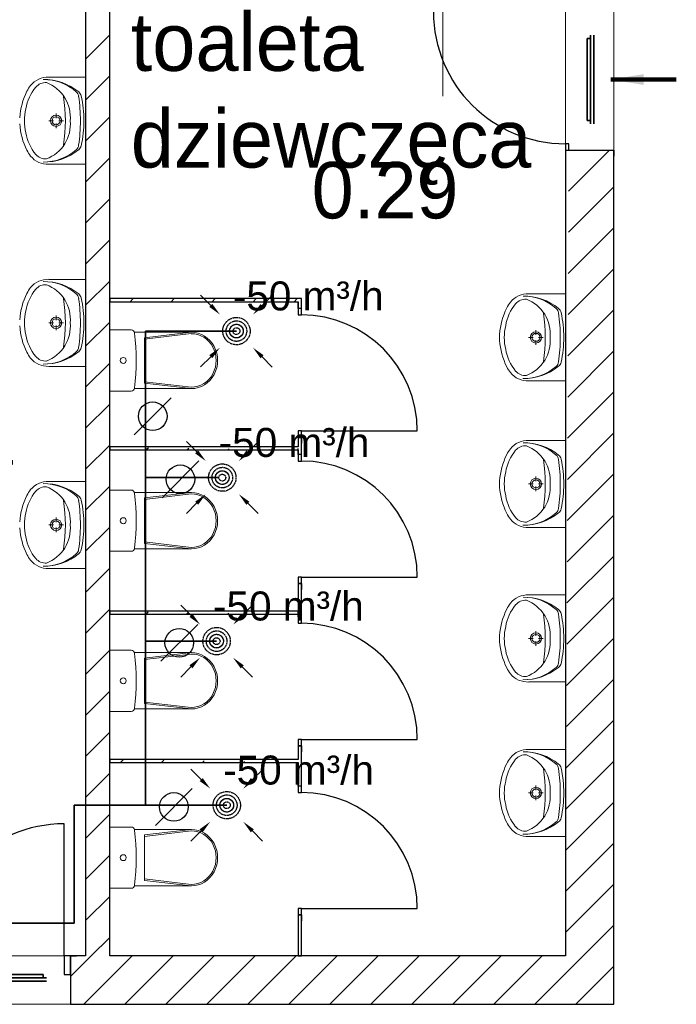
# Model space of a CAD drawing. Header units: millimetres. Extents: x -40063 to 512011, y 350190 to 687060.
# Tile 86 of 256: x 165403 to 169481, y 481077 to 487187. Entities that reach past the tile are written whole.
import ezdxf

# ---------------------------------------------------------------- set-up
doc = ezdxf.new("R2010")
doc.units = ezdxf.units.MM
doc.linetypes.add('DASHED', pattern=[0.75, 0.5, -0.25])
doc.layers.get('0').update_dxf_attribs({"color": 8})
for name, color, linetype, lineweight in [('AP_ wywiew W4', 30, 'Continuous', 35), ('FLUID-BILANSE', 150, 'Continuous', 18), ('FLUID-KK', 3, 'Continuous', 35), ('J_wywiew W1.1', 30, 'Continuous', 30)]:
    doc.layers.add(name, color=color, linetype=linetype, lineweight=lineweight)
for name, color, linetype in [('Elementy Modelu - Strefy', 8, 'Continuous'), ('FLUID-KK-50-ARRGR', 7, 'Continuous'), ('IS_opisy', 7, 'Continuous'), ('IS_urządzenia', 7, 'Continuous'), ('J_opis pomieszczeń', 8, 'Continuous'), ('Konstrukcja - Ściany zew', 8, 'Continuous'), ('Wnętrze - Umeblowanie', 8, 'Continuous'), ('X_ref', 8, 'Continuous')]:
    doc.layers.add(name, color=color, linetype=linetype)
doc.styles.add('FDBES', font='simplex.shx')
doc.styles.add('GENERATED_STYLE_2', font='txt')
doc.styles.add('Schedule-Header', font='arial.ttf')
doc.styles.get("Standard").update_dxf_attribs({"font": 'arial.ttf'})
doc.dimstyles.new('FDBES', dxfattribs={"dimscale": 50, "dimtxt": 4, "dimasz": 2.5, "dimexe": 0.8, "dimexo": 2, "dimgap": 1, "dimtad": 1, "dimdsep": 46, "dimtxsty": 'FDBES', "dimcen": 2.5, "dimclrd": 4, "dimclre": 5, "dimadec": 0, "dimazin": 0, "dimtfac": 1, "dimtmove": 0, "dimatfit": 3, "dimfxl": 1, "dimarcsym": 0})

# ---------------------------------------------------------------- blocks, each defined once
blk = doc.blocks.new('*U3010')
at = {"color": 0, "linetype": 'ByBlock', "lineweight": -2}
for p, q in [((270, 0, 20), (-270, 0, 20)), ((250, 0), (-250, 0)), ((250, 0, -20), (-250, 0, -20)), ((250, 0, -20), (250, 0)), ((270, 0), (250, 0)), ((-250, 0), (-270, 0)), ((-250, 0, -20), (-250, 0))]:
    blk.add_line(p, q, dxfattribs=at)
at = {"linetype": 'Continuous', "lineweight": -3}
for p, q in [((270, 0, 20), (-270, 0, 20)), ((-270, 0, 20), (270, 0, 20))]:
    blk.add_line(p, q, dxfattribs=at)
blk = doc.blocks.new('dfghfgh')
at = {"layer": 'IS_urządzenia', "color": 30}
for p, q in [((8676.05, 317.91), (8669.69, 324.28)), ((8676.05, 317.91), (8669.69, 324.28)), ((8676.05, 317.91), (8669.69, 324.28)), ((8707.89, 317.87), (8714.26, 324.23)), ((8707.89, 317.87), (8714.26, 324.23)), ((8707.89, 317.87), (8714.26, 324.23)), ((8676.02, 286.07), (8669.65, 279.72)), ((8676.02, 286.07), (8669.65, 279.72)), ((8676.02, 286.07), (8669.65, 279.72)), ((8707.85, 286.04), (8714.21, 279.67)), ((8707.85, 286.04), (8714.21, 279.67)), ((8707.85, 286.04), (8714.21, 279.67))]:
    blk.add_line(p, q, dxfattribs=at)
at = {"layer": 'IS_urządzenia', "color": 30, "linetype": 'DASHED'}
for radius in [8.5, 8.5, 8.5, 6.38, 6.38, 6.38, 4.25, 4.25, 4.25, 2.12, 2.12, 2.12]:
    blk.add_circle((8691.95, 301.97), radius, dxfattribs=at)
at = {"layer": 'IS_urządzenia', "color": 30, "linetype": 'ByBlock', "lineweight": -2}
blk.add_circle((8691.95, 301.97), 4.25, dxfattribs=at)
blk.add_circle((8691.95, 301.97), 4.25, dxfattribs=at)
blk.add_circle((8691.95, 301.97), 4.25, dxfattribs=at)
at = {"layer": 'IS_urządzenia', "color": 30}
for points in [[(8676.99, 318.85), (8681.7, 312.24), (8675.11, 316.97)], [(8676.99, 318.85), (8681.7, 312.24), (8675.11, 316.97)], [(8676.99, 318.85), (8681.7, 312.24), (8675.11, 316.97)], [(8708.83, 316.93), (8702.22, 312.22), (8706.94, 318.82)], [(8708.83, 316.93), (8702.22, 312.22), (8706.94, 318.82)], [(8708.83, 316.93), (8702.22, 312.22), (8706.94, 318.82)], [(8675.07, 287.02), (8681.68, 291.72), (8676.96, 285.13)], [(8675.07, 287.02), (8681.68, 291.72), (8676.96, 285.13)], [(8675.07, 287.02), (8681.68, 291.72), (8676.96, 285.13)], [(8706.91, 285.1), (8702.2, 291.7), (8708.79, 286.98)], [(8706.91, 285.1), (8702.2, 291.7), (8708.79, 286.98)], [(8706.91, 285.1), (8702.2, 291.7), (8708.79, 286.98)]]:
    blk.add_solid(points, dxfattribs=at)
blk = doc.blocks.new('A$C641D9A09')
at = {"layer": 'IS_urządzenia', "color": 7}
blk.add_line((0, 0), (228.9, 228.9), dxfattribs=at)
blk.add_circle((114.4, 114.4), 88.9, dxfattribs=at)
blk = doc.blocks.new('A$C652FA4B4')
blk.add_blockref('A$C641D9A09', (0, 0))
blk = doc.blocks.new('fdgdfg')
at = {"layer": 'Elementy Modelu - Strefy', "linetype": 'Continuous', "lineweight": 0}
for p, q in [((-174590.3, 504675.6), (-174590.3, 472639.9)), ((-177870.3, 472939.9), (-177870.3, 479159.5)), ((-177720.3, 479159.5), (-177720.3, 472939.9)), ((-174890.3, 472939.9), (-174890.3, 479159.5)), ((-179040.3, 472939.9), (-177870.3, 472939.9)), ((-177720.3, 472939.9), (-174890.3, 472939.9)), ((-174590.3, 472639.9), (-180860.3, 472639.9))]:
    blk.add_line(p, q, dxfattribs=at)
at = {"layer": 'Konstrukcja - Ściany zew', "linetype": 'Continuous'}
for p, q in [((-177870.3, 479159.5), (-177870.3, 472939.9)), ((-177720.3, 472939.9), (-177720.3, 479159.5)), ((-177870.3, 478505.6), (-177720.3, 478655.6)), ((-177870.3, 478251), (-177720.3, 478401)), ((-177870.3, 477996.5), (-177720.3, 478146.5)), ((-174870.3, 477979.9), (-174890.3, 477979.9)), ((-174890.3, 477979.9), (-174890.3, 477939.9)), ((-174890.3, 477939.9), (-174890.3, 477902.9)), ((-174890.3, 477939.9), (-174870.3, 477939.9)), ((-174890.3, 477939.9), (-174890.3, 472939.9)), ((-174890.3, 477939.9), (-174870.3, 477939.9)), ((-174890.3, 477939.9), (-174870.3, 477939.9)), ((-174890.3, 477939.9), (-174890.3, 477902.9)), ((-174871.3, 477686.2), (-174617.6, 477939.9)), ((-174870.3, 477939.9), (-174870.3, 477979.9)), ((-174870.3, 477939.9), (-174590.3, 477939.9)), ((-174870.3, 477939.9), (-174590.3, 477939.9)), ((-174590.3, 477939.9), (-174590.3, 477902.9)), ((-174590.3, 472639.9), (-174590.3, 477939.9)), ((-174590.3, 477939.9), (-174590.3, 477902.9)), ((-177870.3, 477741.9), (-177720.3, 477891.9)), ((-174872.3, 477430.6), (-174590.3, 477712.6)), ((-177870.3, 477487.3), (-177720.3, 477637.3)), ((-174873.3, 477175), (-174590.3, 477458.1)), ((-177870.3, 477232.8), (-177720.3, 477382.8)), ((-174874.3, 476919.4), (-174590.3, 477203.5)), ((-177870.3, 476978.2), (-177720.3, 477128.2)), ((-176530.3, 477019.9), (-177720.3, 477019.9)), ((-177720.3, 477019.9), (-177720.3, 476999.9)), ((-177594, 476999.9), (-177574, 477019.9)), ((-177339.5, 476999.9), (-177319.5, 477019.9)), ((-177084.9, 476999.9), (-177064.9, 477019.9)), ((-176830.4, 476999.9), (-176810.4, 477019.9)), ((-176575.8, 476999.9), (-176555.8, 477019.9)), ((-176530.3, 476958), (-176530.3, 477019.9)), ((-177720.3, 476999.9), (-176550.3, 476999.9)), ((-176550.3, 476999.9), (-176550.3, 476958)), ((-176550.3, 476958), (-176550.3, 476995)), ((-176550.3, 476958), (-176550.3, 476995)), ((-176530.3, 476958), (-176550.3, 476958)), ((-176550.3, 476958), (-176550.3, 476918)), ((-176530.3, 476958), (-176550.3, 476958)), ((-176530.3, 476958), (-176550.3, 476958)), ((-176530.3, 476958), (-176530.3, 476995)), ((-176530.3, 476958), (-176530.3, 476995)), ((-176530.3, 476918), (-176530.3, 476958)), ((-174875.4, 476663.9), (-174590.3, 476949)), ((-176550.3, 476918), (-176530.3, 476918)), ((-177870.3, 476723.7), (-177720.3, 476873.7)), ((-174876.4, 476408.3), (-174590.3, 476694.4)), ((-177870.3, 476469.1), (-177720.3, 476619.1)), ((-174877.4, 476152.7), (-174590.3, 476439.8)), ((-177870.3, 476214.5), (-177720.3, 476364.5)), ((-176530.3, 476198), (-176550.3, 476198)), ((-176550.3, 476198), (-176550.3, 476158)), ((-176550.3, 476158), (-176550.3, 476121)), ((-176530.3, 476158), (-176550.3, 476158)), ((-176550.3, 476158), (-176550.3, 476099.9)), ((-176550.3, 476158), (-176530.3, 476158)), ((-176530.3, 476158), (-176550.3, 476158)), ((-176550.3, 476158), (-176550.3, 476121)), ((-176530.3, 476158), (-176530.3, 476198)), ((-176530.3, 476198), (-175810.3, 476198)), ((-176530.3, 476158), (-176530.3, 476121)), ((-176530.3, 476051.1), (-176530.3, 476158)), ((-176530.3, 476158), (-176530.3, 476121)), ((-174878.4, 475897.1), (-174590.3, 476185.3)), ((-177870.3, 475960), (-177720.3, 476110)), ((-176550.3, 476099.9), (-177720.3, 476099.9)), ((-177720.3, 476099.9), (-177720.3, 476079.9)), ((-177495.8, 476079.9), (-177479.9, 476095.8)), ((-177241.2, 476079.9), (-177229.6, 476091.5)), ((-177720.3, 476079.9), (-176550.3, 476079.9)), ((-176986.7, 476079.9), (-176979.4, 476087.2)), ((-176732.1, 476079.9), (-176729.1, 476082.9)), ((-176550.3, 476051.1), (-176550.3, 476088.1)), ((-176550.3, 476051.1), (-176550.3, 476088.1)), ((-176550.3, 476079.9), (-176550.3, 476051.1)), ((-176530.3, 476051.1), (-176550.3, 476051.1)), ((-176550.3, 476051.1), (-176550.3, 476011.1)), ((-176530.3, 476051.1), (-176550.3, 476051.1)), ((-176530.3, 476051.1), (-176550.3, 476051.1)), ((-176530.3, 476051.1), (-176530.3, 476088.1)), ((-176530.3, 476051.1), (-176530.3, 476088.1)), ((-176530.3, 476011.1), (-176530.3, 476051.1)), ((-176550.3, 476011.1), (-176530.3, 476011.1)), ((-174879.4, 475641.5), (-174590.3, 475930.7)), ((-177870.3, 475705.4), (-177720.3, 475855.4)), ((-174880.5, 475385.9), (-174590.3, 475676.2)), ((-177870.3, 475450.9), (-177720.3, 475600.9)), ((-174881.5, 475130.4), (-174590.3, 475421.6)), ((-177870.3, 475196.3), (-177720.3, 475346.3)), ((-176530.3, 475291.1), (-176550.3, 475291.1)), ((-176550.3, 475291.1), (-176550.3, 475251.1)), ((-176550.3, 475251.1), (-176550.3, 475214.1)), ((-176530.3, 475251.1), (-176550.3, 475251.1)), ((-176550.3, 475251.1), (-176550.3, 475079.9)), ((-176550.3, 475251.1), (-176530.3, 475251.1)), ((-176530.3, 475251.1), (-176550.3, 475251.1)), ((-176550.3, 475251.1), (-176550.3, 475214.1)), ((-176530.3, 475251.1), (-176530.3, 475291.1)), ((-176530.3, 475291.1), (-175810.3, 475291.1)), ((-176530.3, 475251.1), (-176530.3, 475214.1)), ((-176530.3, 475044.1), (-176530.3, 475251.1)), ((-176530.3, 475251.1), (-176530.3, 475214.1)), ((-174882.5, 474874.8), (-174590.3, 475167)), ((-177870.3, 474941.7), (-177720.3, 475091.7)), ((-176550.3, 475079.9), (-177720.3, 475079.9)), ((-177720.3, 475079.9), (-177720.3, 475059.9)), ((-177720.3, 475059.9), (-176550.3, 475059.9)), ((-177497.6, 475059.9), (-177481.6, 475075.8)), ((-177243, 475059.9), (-177231.4, 475071.5)), ((-176988.5, 475059.9), (-176981.1, 475067.2)), ((-176733.9, 475059.9), (-176730.8, 475063)), ((-176550.3, 475044.1), (-176550.3, 475081.1)), ((-176550.3, 475044.1), (-176550.3, 475081.1)), ((-176550.3, 475059.9), (-176550.3, 475044.1)), ((-176530.3, 475044.1), (-176530.3, 475081.1)), ((-176530.3, 475044.1), (-176530.3, 475081.1)), ((-176530.3, 475044.1), (-176550.3, 475044.1)), ((-176550.3, 475044.1), (-176550.3, 475004.1)), ((-176530.3, 475044.1), (-176550.3, 475044.1)), ((-176530.3, 475044.1), (-176550.3, 475044.1)), ((-176550.3, 475004.1), (-176530.3, 475004.1)), ((-176530.3, 475004.1), (-176530.3, 475044.1)), ((-174883.5, 474619.2), (-174590.3, 474912.5)), ((-177870.3, 474687.2), (-177720.3, 474837.2)), ((-174884.6, 474363.6), (-174590.3, 474657.9)), ((-177870.3, 474432.6), (-177720.3, 474582.6)), ((-174885.6, 474108), (-174590.3, 474403.4)), ((-177870.3, 474178.1), (-177720.3, 474328.1)), ((-176530.3, 474284.1), (-176550.3, 474284.1)), ((-176550.3, 474284.1), (-176550.3, 474244.1)), ((-176530.3, 474244.1), (-176530.3, 474284.1)), ((-176530.3, 474284.1), (-175810.3, 474284.1)), ((-176550.3, 474244.1), (-176550.3, 474207.1)), ((-176530.3, 474244.1), (-176550.3, 474244.1)), ((-176550.3, 474244.1), (-176550.3, 474159.9)), ((-176550.3, 474244.1), (-176530.3, 474244.1)), ((-176530.3, 474244.1), (-176550.3, 474244.1)), ((-176550.3, 474244.1), (-176550.3, 474207.1)), ((-176530.3, 474244.1), (-176530.3, 474207.1)), ((-176530.3, 473994.1), (-176530.3, 474244.1)), ((-176530.3, 474244.1), (-176530.3, 474207.1)), ((-176550.3, 474159.9), (-177720.3, 474159.9)), ((-177720.3, 474159.9), (-177720.3, 474139.9)), ((-177720.3, 474139.9), (-176550.3, 474139.9)), ((-177653.9, 474139.9), (-177635.3, 474158.4)), ((-177399.3, 474139.9), (-177385.1, 474154.1)), ((-177144.8, 474139.9), (-177134.8, 474149.9)), ((-176890.2, 474139.9), (-176884.5, 474145.6)), ((-176635.7, 474139.9), (-176634.2, 474141.3)), ((-176550.3, 474139.9), (-176550.3, 473994.1)), ((-174886.6, 473852.5), (-174590.3, 474148.8)), ((-177870.3, 473923.5), (-177720.3, 474073.5)), ((-176550.3, 473994.1), (-176550.3, 474031.1)), ((-176550.3, 473994.1), (-176550.3, 474031.1)), ((-176530.3, 473994.1), (-176530.3, 474031.1)), ((-176530.3, 473994.1), (-176530.3, 474031.1)), ((-176530.3, 473994.1), (-176550.3, 473994.1)), ((-176550.3, 473994.1), (-176550.3, 473954.1)), ((-176530.3, 473994.1), (-176550.3, 473994.1)), ((-176530.3, 473994.1), (-176550.3, 473994.1)), ((-176550.3, 473954.1), (-176530.3, 473954.1)), ((-176530.3, 473954.1), (-176530.3, 473994.1)), ((-174887.6, 473596.9), (-174590.3, 473894.3)), ((-177870.3, 473669), (-177720.3, 473819)), ((-178003.6, 472939.9), (-178003.6, 473759.9)), ((-174888.6, 473341.3), (-174590.3, 473639.7)), ((-177870.3, 473414.4), (-177720.3, 473564.4)), ((-174889.7, 473085.7), (-174590.3, 473385.1)), ((-177870.3, 473159.8), (-177720.3, 473309.8)), ((-176530.3, 473234.1), (-176550.3, 473234.1)), ((-176550.3, 473234.1), (-176550.3, 473194.1)), ((-176530.3, 473194.1), (-176530.3, 473234.1)), ((-176530.3, 473234.1), (-175810.3, 473234.1)), ((-176550.3, 473194.1), (-176550.3, 473157.1)), ((-176530.3, 473194.1), (-176550.3, 473194.1)), ((-176550.3, 473194.1), (-176550.3, 472939.9)), ((-176550.3, 473194.1), (-176530.3, 473194.1)), ((-176530.3, 473194.1), (-176550.3, 473194.1)), ((-176550.3, 473194.1), (-176550.3, 473157.1)), ((-176530.3, 473194.1), (-176530.3, 473157.1)), ((-176530.3, 472939.9), (-176530.3, 473194.1)), ((-176530.3, 473194.1), (-176530.3, 473157.1)), ((-174835.6, 472885.2), (-174590.3, 473130.6)), ((-177835.7, 472939.9), (-177720.3, 473055.3)), ((-177963.6, 472939.9), (-178003.6, 472939.9)), ((-178003.6, 472939.9), (-178003.6, 472824.9)), ((-177963.6, 472812), (-177835.7, 472939.9)), ((-177963.6, 472939.9), (-177926.6, 472939.9)), ((-177963.6, 472939.9), (-177963.6, 472824.9)), ((-177870.3, 472939.9), (-177963.6, 472939.9)), ((-177963.6, 472824.9), (-177963.6, 472939.9)), ((-177963.6, 472939.9), (-177963.6, 472824.9)), ((-177963.6, 472939.9), (-177926.6, 472939.9)), ((-177881.1, 472639.9), (-177581.1, 472939.9)), ((-174890.3, 472939.9), (-177720.3, 472939.9)), ((-177626.5, 472639.9), (-177326.5, 472939.9)), ((-177372, 472639.9), (-177072, 472939.9)), ((-177117.4, 472639.9), (-176817.4, 472939.9)), ((-176862.9, 472639.9), (-176562.9, 472939.9)), ((-176608.3, 472639.9), (-176308.3, 472939.9)), ((-176550.3, 472939.9), (-176530.3, 472939.9)), ((-176353.8, 472639.9), (-176053.8, 472939.9)), ((-176099.2, 472639.9), (-175799.2, 472939.9)), ((-175844.6, 472639.9), (-175544.6, 472939.9)), ((-175590.1, 472639.9), (-175290.1, 472939.9)), ((-175335.5, 472639.9), (-175035.5, 472939.9)), ((-175081, 472639.9), (-174835.6, 472885.2)), ((-174708.3, 472757.9), (-174590.3, 472876)), ((-178003.6, 472824.9), (-177963.6, 472824.9)), ((-177963.6, 472824.9), (-177963.6, 472639.9)), ((-177963.6, 472824.9), (-177963.6, 472639.9)), ((-174826.4, 472639.9), (-174708.3, 472757.9)), ((-177963.6, 472639.9), (-177926.6, 472639.9)), ((-177963.6, 472639.9), (-174590.3, 472639.9)), ((-177963.6, 472639.9), (-177926.6, 472639.9))]:
    blk.add_line(p, q, dxfattribs=at)
for centre, radius, start, end in [((-174890.3, 478799.9), 820, 180, 270), ((-176530.3, 476198), 720, 0, 90), ((-176530.3, 475291.1), 720, 0, 90), ((-176530.3, 474284.1), 720, 0, 90), ((-176530.3, 473234.1), 720, 0, 90), ((-178003.6, 472939.9), 820, 90, 180)]:
    blk.add_arc(centre, radius, start, end, dxfattribs=at)
at = {"layer": 'Wnętrze - Umeblowanie', "color": 252, "linetype": 'Continuous', "lineweight": 5}
for p, q in [((-177870.3, 478392.5), (-178098.7, 478392.5)), ((-177870.3, 478392.5), (-177870.3, 477852.5)), ((-178053.6, 478139.3), (-178053.6, 478168.1)), ((-177870.3, 478037.5), (-177870.3, 478207.6)), ((-178070.3, 478122.6), (-178099.1, 478122.6)), ((-178053.6, 478077.2), (-178053.6, 478106)), ((-178008.1, 478122.6), (-178036.9, 478122.6)), ((-177870.3, 477852.5), (-178098.7, 477852.5)), ((-177870.3, 477138.6), (-178098.7, 477138.6)), ((-177870.3, 477138.6), (-177870.3, 476598.6)), ((-174890.3, 477048.4), (-175118.7, 477048.4)), ((-174890.3, 477048.4), (-174890.3, 476508.4)), ((-177870.3, 476783.6), (-177870.3, 476953.7)), ((-178053.6, 476885.4), (-178053.6, 476914.2)), ((-178070.3, 476868.7), (-178099.1, 476868.7)), ((-178053.6, 476823.3), (-178053.6, 476852.1)), ((-178008.1, 476868.7), (-178036.9, 476868.7)), ((-175073.6, 476795.2), (-175073.6, 476824)), ((-174890.3, 476693.3), (-174890.3, 476863.5)), ((-175090.3, 476778.5), (-175119.1, 476778.5)), ((-175073.6, 476733), (-175073.6, 476761.8)), ((-175028.1, 476778.5), (-175056.9, 476778.5)), ((-177870.3, 476598.6), (-178098.7, 476598.6)), ((-174890.3, 476508.4), (-175118.7, 476508.4)), ((-174890.3, 476138.8), (-175118.7, 476138.8)), ((-174890.3, 476138.8), (-174890.3, 475598.8)), ((-175073.6, 475885.6), (-175073.6, 475914.4)), ((-174890.3, 475783.8), (-174890.3, 475953.9)), ((-177870.3, 475884.7), (-178098.7, 475884.7)), ((-177870.3, 475884.7), (-177870.3, 475344.7)), ((-175090.3, 475869), (-175119.1, 475869)), ((-175073.6, 475823.5), (-175073.6, 475852.3)), ((-175028.1, 475869), (-175056.9, 475869)), ((-177870.3, 475529.7), (-177870.3, 475699.8)), ((-178070.3, 475614.8), (-178099.1, 475614.8)), ((-178053.6, 475631.5), (-178053.6, 475660.3)), ((-178008.1, 475614.8), (-178036.9, 475614.8)), ((-178053.6, 475569.4), (-178053.6, 475598.2)), ((-174890.3, 475598.8), (-175118.7, 475598.8)), ((-177870.3, 475344.7), (-178098.7, 475344.7)), ((-174890.3, 475180), (-175118.7, 475180)), ((-174890.3, 475180), (-174890.3, 474640)), ((-174890.3, 474824.9), (-174890.3, 474995.1)), ((-175073.6, 474926.8), (-175073.6, 474955.6)), ((-175090.3, 474910.1), (-175119.1, 474910.1)), ((-175073.6, 474864.6), (-175073.6, 474893.4)), ((-175028.1, 474910.1), (-175056.9, 474910.1)), ((-174890.3, 474640), (-175118.7, 474640)), ((-174890.3, 474221.1), (-175118.7, 474221.1)), ((-174890.3, 474221.1), (-174890.3, 473681.1)), ((-174890.3, 473866.1), (-174890.3, 474036.2)), ((-175090.3, 473951.3), (-175119.1, 473951.3)), ((-175073.6, 473967.9), (-175073.6, 473996.7)), ((-175028.1, 473951.3), (-175056.9, 473951.3)), ((-175073.6, 473905.8), (-175073.6, 473934.6)), ((-174890.3, 473681.1), (-175118.7, 473681.1))]:
    blk.add_line(p, q, dxfattribs=at)
at = {"layer": 'Wnętrze - Umeblowanie', "color": 7, "linetype": 'Continuous', "lineweight": 5}
for p, q in [((-177720.3, 476445.4), (-177720.3, 476825.4)), ((-177720.3, 476825.4), (-177587.8, 476825.4)), ((-177566.7, 476810.4), (-177213.5, 476810.4)), ((-177214, 476810.4), (-177504.5, 476776.3)), ((-177214, 476801.5), (-177504.5, 476767.4)), ((-177504.5, 476635.4), (-177504.5, 476776.3)), ((-177504.5, 476635.4), (-177504.5, 476494.5)), ((-177566.4, 476460.5), (-177213.5, 476460.5)), ((-177214, 476469.4), (-177504.5, 476503.5)), ((-177214, 476460.5), (-177504.5, 476494.5)), ((-177720.3, 476445.4), (-177587.8, 476445.4)), ((-177720.3, 475450.9), (-177720.3, 475830.9)), ((-177720.3, 475830.9), (-177587.8, 475830.9)), ((-177566.7, 475815.9), (-177213.5, 475815.9)), ((-177214, 475815.9), (-177504.5, 475781.8)), ((-177214, 475806.9), (-177504.5, 475772.9)), ((-177504.5, 475640.9), (-177504.5, 475781.8)), ((-177504.5, 475640.9), (-177504.5, 475500)), ((-177214, 475474.9), (-177504.5, 475508.9)), ((-177214, 475466), (-177504.5, 475500)), ((-177720.3, 475450.9), (-177587.8, 475450.9)), ((-177566.4, 475466), (-177213.5, 475466)), ((-177720.3, 474457.5), (-177720.3, 474837.5)), ((-177720.3, 474837.5), (-177587.8, 474837.5)), ((-177566.7, 474822.5), (-177213.5, 474822.5)), ((-177214, 474822.5), (-177504.5, 474788.4)), ((-177214, 474813.5), (-177504.5, 474779.5)), ((-177504.5, 474647.5), (-177504.5, 474788.4)), ((-177504.5, 474647.5), (-177504.5, 474506.6)), ((-177214, 474481.5), (-177504.5, 474515.5)), ((-177214, 474472.6), (-177504.5, 474506.6)), ((-177720.3, 474457.5), (-177587.8, 474457.5)), ((-177566.4, 474472.6), (-177213.5, 474472.6)), ((-177720.3, 473359.9), (-177720.3, 473739.9)), ((-177720.3, 473739.9), (-177587.8, 473739.9)), ((-177566.7, 473724.8), (-177213.5, 473724.8)), ((-177214, 473724.8), (-177504.5, 473690.8)), ((-177214, 473715.9), (-177504.5, 473681.8)), ((-177504.5, 473549.9), (-177504.5, 473690.8)), ((-177504.5, 473549.9), (-177504.5, 473409)), ((-177214, 473383.9), (-177504.5, 473417.9)), ((-177214, 473374.9), (-177504.5, 473409)), ((-177720.3, 473359.9), (-177587.8, 473359.9)), ((-177566.4, 473374.9), (-177213.5, 473374.9))]:
    blk.add_line(p, q, dxfattribs=at)
at = {"layer": 'Wnętrze - Umeblowanie', "color": 252, "linetype": 'Continuous', "lineweight": 5}
for centre, radius in [((-178053.6, 478122.6), 35), ((-178053.6, 478122.6), 25), ((-178053.6, 476868.7), 35), ((-178053.6, 476868.7), 25), ((-175073.6, 476778.5), 35), ((-175073.6, 476778.5), 25), ((-175073.6, 475869), 35), ((-175073.6, 475869), 25), ((-178053.6, 475614.8), 35), ((-178053.6, 475614.8), 25), ((-175073.6, 474910.1), 35), ((-175073.6, 474910.1), 25), ((-175073.6, 473951.3), 35), ((-175073.6, 473951.3), 25)]:
    blk.add_circle(centre, radius, dxfattribs=at)
for centre, radius, start, end in [((-178104.6, 478255.3), 137.4, 87.54482, 141.25458), ((-178118.4, 478278.5), 80.9, 86.06939, 139.19839), ((-178128.4, 478039), 339.6, 50.66478, 90.90725), ((-178130.1, 478073.5), 305.1, 48.52449, 90.67671), ((-178201.3, 478135.4), 240.7, 32.84422, 68.44807), ((-177836.6, 478108.8), 444.2, 153.7403, 175.79476), ((-177952.9, 478145.9), 293, 140.71494, 170.00224), ((-178045.7, 478208.3), 212.8, 141.31519, 152.84286), ((-177957.9, 478268.4), 45, 7.83045, 48.52449), ((-177941.6, 478266.9), 45, 12.69402, 50.66478), ((-178981, 478122.6), 984.9, 351.17957, 8.82655), ((-178205.2, 478141.8), 240.6, 355.39402, 31.05606), ((-179056.4, 478117.4), 1153.8, 0.24498, 7.83045), ((-178557.1, 478128.3), 675.9, 359.48972, 12.69402), ((-177933.6, 478122.5), 316.7, 166.43339, 193.56661), ((-178205.2, 478103.2), 240.6, 328.94394, 4.60598), ((-179056.3, 478129), 1153.8, 352.09208, 359.67755), ((-178557.1, 478117.4), 675.9, 347.2285, 0.43281), ((-177836.6, 478136.2), 444.2, 184.20524, 206.2597), ((-177952.9, 478099.1), 293, 189.99776, 219.28506), ((-178045.7, 478036.8), 212.8, 207.15714, 218.68481), ((-178128.3, 478206.1), 339.6, 269.01528, 309.25775), ((-178130.1, 478171.6), 305.1, 269.24582, 311.39803), ((-178201.3, 478109.6), 240.7, 291.55193, 327.15578), ((-177958.1, 477976.5), 45, 311.39803, 352.09208), ((-177941.8, 477977.9), 45, 309.25775, 347.2285), ((-178104.6, 477989.8), 137.4, 218.74542, 272.45518), ((-178118.4, 477966.5), 80.9, 220.80161, 273.93061), ((-178104.6, 477001.4), 137.4, 87.54482, 141.25458), ((-177952.9, 476892), 293, 140.71494, 170.00224), ((-178045.7, 476954.4), 212.8, 141.31519, 152.84286), ((-178118.4, 477024.7), 80.9, 86.06939, 139.19839), ((-178130.1, 476819.6), 305.1, 48.52449, 90.67671), ((-178128.4, 476785.1), 339.6, 50.66478, 90.90725), ((-178201.3, 476881.5), 240.7, 32.84422, 68.44807), ((-177836.6, 476854.9), 444.2, 153.7403, 175.79476), ((-178981, 476868.7), 984.9, 351.17957, 8.82655), ((-178205.2, 476888), 240.6, 355.39402, 31.05606), ((-177957.9, 477014.5), 45, 7.83045, 48.52449), ((-179056.4, 476863.5), 1153.8, 0.24498, 7.83045), ((-177941.6, 477013), 45, 12.69402, 50.66478), ((-178557.1, 476874.4), 675.9, 359.48972, 12.69402), ((-175124.6, 476911.2), 137.4, 87.54482, 141.25458), ((-175138.4, 476934.4), 80.9, 86.06939, 139.19839), ((-175148.4, 476694.9), 339.6, 50.66478, 90.90725), ((-175150.1, 476729.4), 305.1, 48.52449, 90.67671), ((-175221.3, 476791.3), 240.7, 32.84422, 68.44807), ((-174856.6, 476764.7), 444.2, 153.7403, 175.79476), ((-174972.9, 476801.8), 293, 140.71494, 170.00224), ((-175065.7, 476864.2), 212.8, 141.31519, 152.84286), ((-174977.9, 476924.3), 45, 7.83045, 48.52449), ((-174961.6, 476922.8), 45, 12.69402, 50.66478), ((-177933.6, 476868.6), 316.7, 166.43339, 193.56661), ((-176001, 476778.5), 984.9, 351.17957, 8.82655), ((-175225.2, 476797.7), 240.6, 355.39402, 31.05606), ((-176076.4, 476773.2), 1153.8, 0.24498, 7.83045), ((-175577.1, 476784.2), 675.9, 359.48972, 12.69402), ((-177836.6, 476882.3), 444.2, 184.20524, 206.2597), ((-178205.2, 476849.3), 240.6, 328.94394, 4.60598), ((-179056.3, 476875.1), 1153.8, 352.09208, 359.67755), ((-178557.1, 476863.5), 675.9, 347.2285, 0.43281), ((-174953.6, 476778.4), 316.7, 166.43339, 193.56661), ((-177952.9, 476845.2), 293, 189.99776, 219.28506), ((-175030.3, 476778.4), 270, 175.98758, 184.01241), ((-175225.2, 476759.1), 240.6, 328.94394, 4.60598), ((-176076.3, 476784.9), 1153.8, 352.09208, 359.67755), ((-175577.1, 476773.3), 675.9, 347.2285, 0.43281), ((-178201.3, 476855.7), 240.7, 291.55193, 327.15578), ((-177958.1, 476722.6), 45, 311.39803, 352.09208), ((-177941.8, 476724), 45, 309.25775, 347.2285), ((-174856.6, 476792.1), 444.2, 184.20524, 206.2597), ((-174972.9, 476755), 293, 189.99776, 219.28506), ((-178045.7, 476782.9), 212.8, 207.15714, 218.68481), ((-178104.6, 476735.9), 137.4, 218.74542, 272.45518), ((-178118.4, 476712.6), 80.9, 220.80161, 273.93061), ((-178128.3, 476952.2), 339.6, 269.01528, 309.25775), ((-178130.1, 476917.7), 305.1, 269.24582, 311.39803), ((-175065.7, 476692.7), 212.8, 207.15714, 218.68481), ((-175148.3, 476862), 339.6, 269.01528, 309.25775), ((-175150.1, 476827.5), 305.1, 269.24582, 311.39803), ((-175221.3, 476765.5), 240.7, 291.55193, 327.15578), ((-174978.1, 476632.3), 45, 311.39803, 352.09208), ((-174961.8, 476633.8), 45, 309.25775, 347.2285), ((-175124.6, 476645.6), 137.4, 218.74542, 272.45518), ((-175138.4, 476622.4), 80.9, 220.80161, 273.93061), ((-175124.6, 476001.6), 137.4, 87.54482, 141.25458), ((-175138.4, 476024.9), 80.9, 86.06939, 139.19839), ((-175150.1, 475819.9), 305.1, 48.52449, 90.67671), ((-175148.4, 475785.4), 339.6, 50.66478, 90.90725), ((-175221.3, 475881.7), 240.7, 32.84422, 68.44807), ((-174856.6, 475855.2), 444.2, 153.7403, 175.79476), ((-174972.9, 475892.3), 293, 140.71494, 170.00224), ((-175065.7, 475954.6), 212.8, 141.31519, 152.84286), ((-174977.9, 476014.7), 45, 7.83045, 48.52449), ((-174961.6, 476013.2), 45, 12.69402, 50.66478), ((-176001, 475868.9), 984.9, 351.17957, 8.82655), ((-175225.2, 475888.2), 240.6, 355.39402, 31.05606), ((-176076.4, 475863.7), 1153.8, 0.24498, 7.83045), ((-175577.1, 475874.6), 675.9, 359.48972, 12.69402), ((-174953.6, 475868.8), 316.7, 166.43339, 193.56661), ((-178104.6, 475747.5), 137.4, 87.54482, 141.25458), ((-178118.4, 475770.8), 80.9, 86.06939, 139.19839), ((-178130.1, 475565.7), 305.1, 48.52449, 90.67671), ((-178128.4, 475531.3), 339.6, 50.66478, 90.90725), ((-178201.3, 475627.6), 240.7, 32.84422, 68.44807), ((-175030.3, 475868.8), 270, 175.98758, 184.01241), ((-174856.6, 475882.5), 444.2, 184.20524, 206.2597), ((-175225.2, 475849.5), 240.6, 328.94394, 4.60598), ((-176076.3, 475875.3), 1153.8, 352.09208, 359.67755), ((-175577.1, 475863.7), 675.9, 347.2285, 0.43281), ((-177836.6, 475601.1), 444.2, 153.7403, 175.79476), ((-177952.9, 475638.2), 293, 140.71494, 170.00224), ((-178045.7, 475700.5), 212.8, 141.31519, 152.84286), ((-177957.9, 475760.6), 45, 7.83045, 48.52449), ((-177941.6, 475759.1), 45, 12.69402, 50.66478), ((-174972.9, 475845.4), 293, 189.99776, 219.28506), ((-178981, 475614.8), 984.9, 351.17957, 8.82655), ((-178205.2, 475634.1), 240.6, 355.39402, 31.05606), ((-179056.4, 475609.6), 1153.8, 0.24498, 7.83045), ((-178557.1, 475620.5), 675.9, 359.48972, 12.69402), ((-175221.3, 475855.9), 240.7, 291.55193, 327.15578), ((-177933.6, 475614.7), 316.7, 166.43339, 193.56661), ((-175065.7, 475783.1), 212.8, 207.15714, 218.68481), ((-175148.3, 475952.4), 339.6, 269.01528, 309.25775), ((-175150.1, 475917.9), 305.1, 269.24582, 311.39803), ((-174978.1, 475722.8), 45, 311.39803, 352.09208), ((-174961.8, 475724.3), 45, 309.25775, 347.2285), ((-178205.2, 475595.4), 240.6, 328.94394, 4.60598), ((-179056.3, 475621.2), 1153.8, 352.09208, 359.67755), ((-178557.1, 475609.6), 675.9, 347.2285, 0.43281), ((-175124.6, 475736.1), 137.4, 218.74542, 272.45518), ((-175138.4, 475712.8), 80.9, 220.80161, 273.93061), ((-177836.6, 475628.4), 444.2, 184.20524, 206.2597), ((-177952.9, 475591.3), 293, 189.99776, 219.28506), ((-178045.7, 475529), 212.8, 207.15714, 218.68481), ((-178128.3, 475698.3), 339.6, 269.01528, 309.25775), ((-178130.1, 475663.8), 305.1, 269.24582, 311.39803), ((-178201.3, 475601.8), 240.7, 291.55193, 327.15578), ((-177958.1, 475468.7), 45, 311.39803, 352.09208), ((-177941.8, 475470.2), 45, 309.25775, 347.2285), ((-178104.6, 475482), 137.4, 218.74542, 272.45518), ((-178118.4, 475458.7), 80.9, 220.80161, 273.93061), ((-175124.6, 475042.8), 137.4, 87.54482, 141.25458), ((-174972.9, 474933.4), 293, 140.71494, 170.00224), ((-175065.7, 474995.7), 212.8, 141.31519, 152.84286), ((-175138.4, 475066), 80.9, 86.06939, 139.19839), ((-175150.1, 474861), 305.1, 48.52449, 90.67671), ((-175148.4, 474826.5), 339.6, 50.66478, 90.90725), ((-175221.3, 474922.9), 240.7, 32.84422, 68.44807), ((-174856.6, 474896.3), 444.2, 153.7403, 175.79476), ((-176001, 474910), 984.9, 351.17957, 8.82655), ((-175225.2, 474929.3), 240.6, 355.39402, 31.05606), ((-174977.9, 475055.9), 45, 7.83045, 48.52449), ((-176076.4, 474904.8), 1153.8, 0.24498, 7.83045), ((-174961.6, 475054.4), 45, 12.69402, 50.66478), ((-175577.1, 474915.7), 675.9, 359.48972, 12.69402), ((-175030.3, 474910), 270, 175.98758, 184.01241), ((-174953.6, 474910), 316.7, 166.43339, 193.56661), ((-174856.6, 474923.7), 444.2, 184.20524, 206.2597), ((-175225.2, 474890.7), 240.6, 328.94394, 4.60598), ((-176076.3, 474916.5), 1153.8, 352.09208, 359.67755), ((-175577.1, 474904.9), 675.9, 347.2285, 0.43281), ((-174972.9, 474886.6), 293, 189.99776, 219.28506), ((-175221.3, 474897.1), 240.7, 291.55193, 327.15578), ((-174978.1, 474763.9), 45, 311.39803, 352.09208), ((-174961.8, 474765.4), 45, 309.25775, 347.2285), ((-175065.7, 474824.3), 212.8, 207.15714, 218.68481), ((-175124.6, 474777.2), 137.4, 218.74542, 272.45518), ((-175138.4, 474754), 80.9, 220.80161, 273.93061), ((-175148.3, 474993.5), 339.6, 269.01528, 309.25775), ((-175150.1, 474959.1), 305.1, 269.24582, 311.39803), ((-175124.6, 474083.9), 137.4, 87.54482, 141.25458), ((-175150.1, 473902.2), 305.1, 48.52449, 90.67671), ((-175148.4, 473867.7), 339.6, 50.66478, 90.90725), ((-174856.6, 473937.5), 444.2, 153.7403, 175.79476), ((-174972.9, 473974.6), 293, 140.71494, 170.00224), ((-175065.7, 474036.9), 212.8, 141.31519, 152.84286), ((-175138.4, 474107.2), 80.9, 86.06939, 139.19839), ((-175221.3, 473964), 240.7, 32.84422, 68.44807), ((-176001, 473951.2), 984.9, 351.17957, 8.82655), ((-175225.2, 473970.5), 240.6, 355.39402, 31.05606), ((-174977.9, 474097), 45, 7.83045, 48.52449), ((-176076.4, 473946), 1153.8, 0.24498, 7.83045), ((-174961.6, 474095.5), 45, 12.69402, 50.66478), ((-175577.1, 473956.9), 675.9, 359.48972, 12.69402), ((-174953.6, 473951.1), 316.7, 166.43339, 193.56661), ((-175030.3, 473951.1), 270, 175.98758, 184.01241), ((-175225.2, 473931.8), 240.6, 328.94394, 4.60598), ((-176076.3, 473957.6), 1153.8, 352.09208, 359.67755), ((-175577.1, 473946), 675.9, 347.2285, 0.43281), ((-174856.6, 473964.8), 444.2, 184.20524, 206.2597), ((-174972.9, 473927.7), 293, 189.99776, 219.28506), ((-175065.7, 473865.4), 212.8, 207.15714, 218.68481), ((-175148.3, 474034.7), 339.6, 269.01528, 309.25775), ((-175150.1, 474000.2), 305.1, 269.24582, 311.39803), ((-175221.3, 473938.3), 240.7, 291.55193, 327.15578), ((-174978.1, 473805.1), 45, 311.39803, 352.09208), ((-174961.8, 473806.6), 45, 309.25775, 347.2285), ((-175124.6, 473818.4), 137.4, 218.74542, 272.45518), ((-175138.4, 473795.1), 80.9, 220.80161, 273.93061)]:
    blk.add_arc(centre, radius, start, end, dxfattribs=at)
at = {"layer": 'Wnętrze - Umeblowanie', "color": 7, "linetype": 'Continuous', "lineweight": 5}
for centre, major_axis, ratio, start_param, end_param in [((-177587.8, 476803.4), (22.3, 0), 0.989247, 0.100415, 1.570796), ((-179200, 476635.4), (1643.4, 0), 0.989247, 6.178217, 6.388032), ((-177214, 476635.4), (0, -166), 0.93174, 0, 3.141593), ((-177213.5, 476635.4), (0, -174.9), 0.933096, 0, 3.141593), ((-177587.8, 476467.5), (22.3, 0), 0.989247, 4.712389, 6.173785), ((-177587.8, 475808.8), (22.3, 0), 0.989247, 0.100415, 1.570796), ((-179200, 475640.9), (1643.4, 0), 0.989247, 6.178217, 6.388032), ((-177214, 475640.9), (0, -166), 0.93174, 0, 3.141593), ((-177213.5, 475640.9), (0, -174.9), 0.933096, 0, 3.141593), ((-177587.8, 475473), (22.3, 0), 0.989247, 4.712389, 6.173785), ((-177587.8, 474815.4), (22.3, 0), 0.989247, 0.100415, 1.570796), ((-179200, 474647.5), (1643.4, 0), 0.989247, 6.178217, 6.388032), ((-177214, 474647.5), (0, -166), 0.93174, 0, 3.141593), ((-177213.5, 474647.5), (0, -174.9), 0.933096, 0, 3.141593), ((-177587.8, 474479.6), (22.3, 0), 0.989247, 4.712389, 6.173785), ((-177587.8, 473717.8), (22.3, 0), 0.989247, 0.100415, 1.570796), ((-179200, 473549.9), (1643.4, 0), 0.989247, 6.178217, 6.388032), ((-177214, 473549.9), (0, -166), 0.93174, 0, 3.141593), ((-177213.5, 473549.9), (0, -174.9), 0.933096, 0, 3.141593), ((-177587.8, 473381.9), (22.3, 0), 0.989247, 4.712389, 6.173785)]:
    blk.add_ellipse(centre, major_axis=major_axis, ratio=ratio, start_param=start_param, end_param=end_param, dxfattribs=at)
for centre in [(-177636.7, 476635.4), (-177636.7, 475640.9), (-177636.7, 474647.5), (-177636.7, 473549.9)]:
    blk.add_ellipse(centre, major_axis=(18.7, 0), ratio=0.989247, dxfattribs=at)
at = {"layer": 'Elementy Modelu - Strefy', "lineweight": 13, "style": 'GENERATED_STYLE_2'}
blk.add_text('0.29', height=350, dxfattribs=at).set_placement((-176466.1, 477516.7))
at = {"layer": 'J_opis pomieszczeń', "linetype": 'Continuous', "style": 'GENERATED_STYLE_2'}
for s, p in [('toaleta', (-177589.7, 478432.1)), ('dziewczęca', (-177589.7, 477832.2)), ('chłopięca', (-180354, 475987.3))]:
    blk.add_text(s, height=359.99, dxfattribs=at).set_placement(p)
blk = doc.blocks.new('*U3011')
at = {"insert": (-200, 0), "char_height": 50, "attachment_point": 5, "style": 'FDBES'}
blk.add_mtext('\\P ', dxfattribs=at)
blk.add_leader([(0, 0), (-400, 0)], dimstyle='FDBES', override={"dimscale": 80, "dimtxt": 2.5, "dimasz": 2.5, "dimgap": 0.625, "dimtad": 1, "dimtxsty": 'Standard', "dimclrd": 256, "dimlwd": 65534})

msp = doc.modelspace()

# ---------------------------------------------------------------- linework, layer by layer
at = {"layer": 'AP_ wywiew W4'}
for p, q in [((166749.02671, 485254.1962), (166183.82024, 485254.1962)), ((166183.82024, 485254.1962), (166183.82024, 482312.10431)), ((166639.83947, 484345.02939), (166183.82024, 484345.02939)), ((166625.86226, 483330.14974), (166183.82024, 483330.14974)), ((165740.63938, 481581.13382), (165740.63938, 482312.10431)), ((165740.63938, 482312.10431), (166183.82024, 482312.10431)), ((166183.82024, 482312.10431), (166688.93075, 482312.10431)), ((163060.66292, 481581.13382), (165740.63938, 481581.13382))]:
    msp.add_line(p, q, dxfattribs=at)
at = {"layer": 'FLUID-BILANSE'}
msp.add_line((168031.69888, 490061.57404), (168031.69888, 486712.20613), dxfattribs=at)

# ---------------------------------------------------------------- block references
at = {"layer": 'FLUID-KK', "linetype": 'Continuous', "extrusion": (1, -4.83735e-15, 6.12323e-17), "xscale": 1.016, "yscale": 1.016, "zscale": 1.016, "rotation": 360}
msp.add_blockref('*U3010', (486815.19363, 0, 168947.23559), dxfattribs=at)
at = {"layer": 'FLUID-KK', "linetype": 'Continuous', "extrusion": (-5.02105e-15, -1, 6.12323e-17), "xscale": 1.016, "yscale": 1.016, "zscale": 1.016, "rotation": 360}
msp.add_blockref('*U3010', (165295.35458, 0, -481241.02954), dxfattribs=at)
at = {"layer": 'FLUID-KK-50-ARRGR', "xscale": 1.016, "yscale": 1.016, "zscale": 1.016, "rotation": 179.9999999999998}
msp.add_blockref('*U3011', (169074.23559, 486815.19363), dxfattribs=at)
at = {"layer": 'IS_opisy'}
for p in [(166114.58761, 484611.41351), (166286.76516, 484219.9647), (166279.77656, 483205.08504), (166245.72806, 482187.03962)]:
    msp.add_blockref('A$C652FA4B4', p, dxfattribs=at)
at = {"layer": 'J_wywiew W1.1', "xscale": 10, "yscale": 10, "zscale": 10}
for p in [(79829.51968, 482234.47194), (79741.58244, 481325.30513), (79706.35523, 480310.42548), (79769.42372, 479292.38005)]:
    msp.add_blockref('dfghfgh', p, dxfattribs=at)
at = {"layer": 'X_ref'}
msp.add_blockref('fdgdfg', (343682.59615, 8436.71479), dxfattribs=at)

# ---------------------------------------------------------------- texts
at = {"layer": 'IS_opisy', "color": 7, "char_height": 180, "attachment_point": 5, "style": 'Schedule-Header'}
for insert in [(167194.85088, 485471.04699), (167106.91364, 484561.88017), (167071.68643, 483547.00052), (167134.75492, 482528.95509)]:
    msp.add_mtext('-50 m³/h', dxfattribs=dict(at, insert=insert))

doc.saveas('drawing.dxf')
